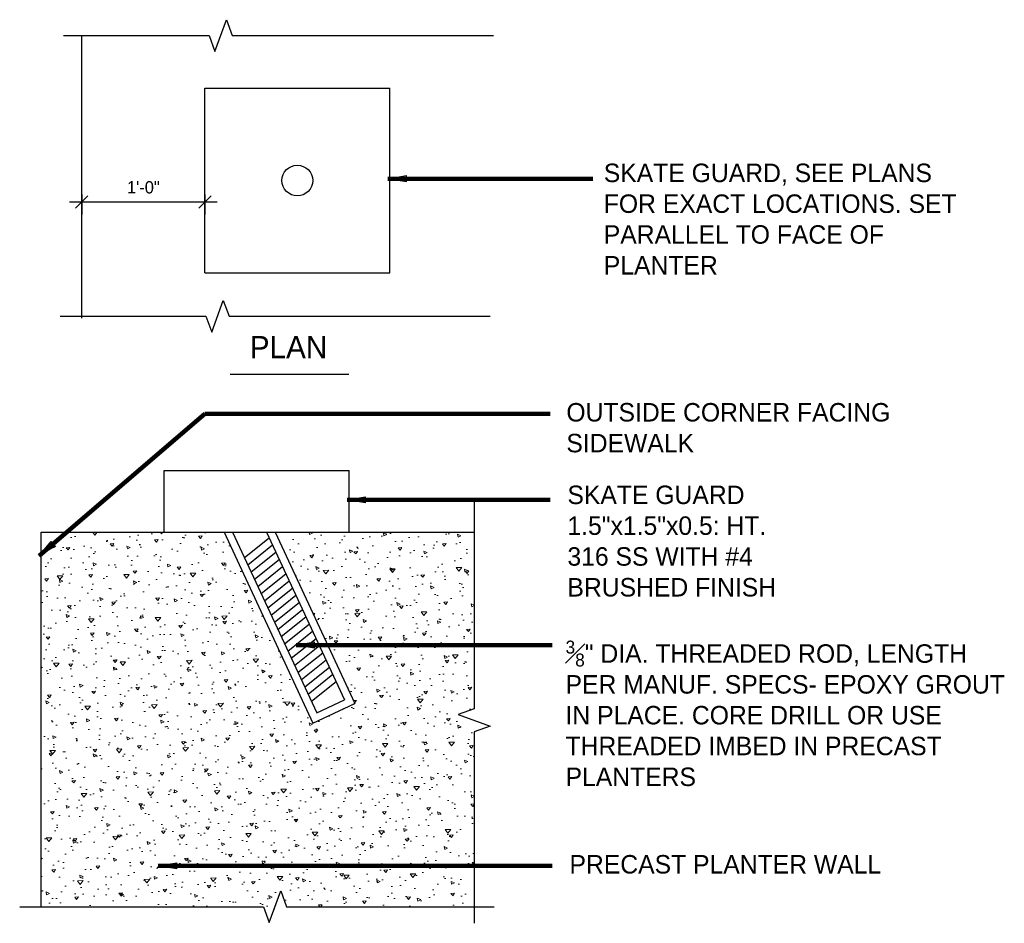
# Model space of a CAD drawing. Extents: x 0.3 to 31.7, y -3.2 to 11.8.
# Tile 6 of 6: x 23 to 31, y 4.4 to 11.8. Entities that reach past the tile are written whole.
import ezdxf

# ---------------------------------------------------------------- set-up
doc = ezdxf.new("R2010")
doc.units = 0
doc.header["$LTSCALE"] = 0.5
doc.header["$MEASUREMENT"] = 0
doc.layers.get('0').update_dxf_attribs({"lineweight": 9})
doc.layers.get('Defpoints').update_dxf_attribs({"lineweight": 9})
for name, color, linetype, lineweight in [('SC_Scratch2', 15, 'Continuous', 13), ('VG_P_Cells', 3, 'Continuous', 25), ('VG_P_Text', 7, 'Continuous', 25)]:
    doc.layers.add(name, color=color, linetype=linetype, lineweight=lineweight)
doc.styles.add('Font31', font='font31.shx')
doc.styles.add('Slanted-Normal LS 0.50', font='font31.shx')
doc.styles.add('StyleArial', font='arial.ttf')
doc.dimstyles.new('(IN) 1', dxfattribs={"dimscale": 2, "dimtxt": 0.09999999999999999, "dimasz": 0.075, "dimexe": 0.08, "dimexo": 0.05, "dimgap": 0.02, "dimtad": 1, "dimjust": 1, "dimdec": 1, "dimzin": 3, "dimdsep": 46, "dimlunit": 4, "dimtxsty": 'StyleArial', "dimblk1": 'CLOSED', "dimblk2": 'CLOSED', "dimsah": 1, "dimcen": 0.05, "dimclrd": 256, "dimclre": 256, "dimclrt": 11, "dimadec": 0, "dimazin": 0, "dimtfac": 1, "dimtdec": 1, "dimtofl": 0, "dimtmove": 2, "dimatfit": 3, "dimldrblk": 'CLOSED', "dimfxl": 1, "dimtolj": 1, "dimtzin": 0, "dimlwd": -1, "dimlwe": -1, "dimarcsym": 0})
doc.dimstyles.new('Fract  Slanted', dxfattribs={"dimtxt": 0.1, "dimasz": 0.1, "dimexe": 0.1, "dimexo": 0.03, "dimgap": 0.07, "dimtad": 1, "dimdec": 3, "dimlfac": 12, "dimzin": 3, "dimdsep": 46, "dimlunit": 4, "dimtxsty": 'Slanted-Normal LS 0.50', "dimblk": 'OBLIQUE', "dimcen": 0.09, "dimdle": 0.1, "dimclrd": 97, "dimclre": 97, "dimclrt": 256, "dimaunit": 1, "dimadec": 4, "dimazin": 3, "dimtfac": 1, "dimtdec": 3, "dimtmove": 2, "dimatfit": 3, "dimfxl": 1, "dimfrac": 1, "dimtzin": 3, "dimlwd": -1, "dimlwe": -1, "dimarcsym": 0})

# ---------------------------------------------------------------- blocks, each defined once
blk = doc.blocks.new('_Closed')
at = {"color": 0, "linetype": 'ByBlock', "lineweight": -2}
for p, q in [((-1, 0.1666666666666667), (0, 0)), ((-1, 0.1666666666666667), (-1, -0.1666666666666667)), ((0, 0), (-1, -0.1666666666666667)), ((0, 0), (-1, 0))]:
    blk.add_line(p, q, dxfattribs=at)
blk = doc.blocks.new('_Oblique')
at = {"color": 0, "linetype": 'ByBlock', "lineweight": -2}
blk.add_line((-0.5, -0.5), (0.5, 0.5), dxfattribs=at)
blk = doc.blocks.new('*D29')
at = {"layer": 'Defpoints', "color": 0, "transparency": 16777216}
for p in [(23.48395153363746, 10.38668457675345), (24.48395153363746, 10.38668457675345), (23.48395153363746, 10.29476600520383)]:
    blk.add_point(p, dxfattribs=at)
at = {"layer": 'VG_P_Text', "color": 97, "transparency": 16777216}
for p, q in [((23.48395153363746, 10.35668457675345), (23.48395153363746, 10.19476600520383)), ((24.48395153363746, 10.35668457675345), (24.48395153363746, 10.19476600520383)), ((24.58395153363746, 10.29476600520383), (23.38395153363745, 10.29476600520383))]:
    blk.add_line(p, q, dxfattribs=at)
at = {"layer": 'VG_P_Text', "color": 97, "transparency": 16777216, "xscale": 0.1, "yscale": 0.1, "zscale": 0.1, "rotation": 180}
blk.add_blockref('_Oblique', (23.48395153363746, 10.29476600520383), dxfattribs=at)
at = {"layer": 'VG_P_Text', "color": 97, "transparency": 16777216, "xscale": 0.1, "yscale": 0.1, "zscale": 0.1}
blk.add_blockref('_Oblique', (24.48395153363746, 10.29476600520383), dxfattribs=at)
at = {"layer": 'VG_P_Text', "transparency": 16777216, "insert": (23.98395153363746, 10.41476600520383), "char_height": 0.1, "attachment_point": 5, "style": 'Slanted-Normal LS 0.50'}
blk.add_mtext('1\'-0"', dxfattribs=at)

msp = doc.modelspace()

# ---------------------------------------------------------------- hatches: boundary and pattern name
at = {"layer": 'SC_Scratch2'}
h = msp.add_hatch(dxfattribs=at)
h.set_pattern_fill('AR-CONC', color=256, scale=0.04, angle=315)
h.set_pattern_definition([(4.999999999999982, (0, 0), (0.185122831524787, -0.2206207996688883), [0.03, -0.33]), (310, (0, 0), (0.173507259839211, 0.2519968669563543), [0.024, -0.264]), (55.45144445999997, (0.01542690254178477, -0.01838506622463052), (0.358630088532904, 0.03137606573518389), [0.0254960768, -0.2804568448]), (1.184200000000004, (0.05656854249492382, 0.05656854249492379), (0.2550455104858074, -0.3486773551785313), [0.045, -0.495]), (51.63563549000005, (0.07782231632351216, 0.02751209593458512), (0.5398846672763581, 0.01116002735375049), [0.0382441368, -0.4206855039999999]), (306.18416399, (0.05656854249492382, 0.05656854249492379), (0.5398846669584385, 0.01116002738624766), [0.036, -0.3960000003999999]), (336, (0.07071067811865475, 0.01414213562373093), (0.05495299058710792, -0.282708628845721), [0.03, -0.33]), (281, (0.07071067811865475, 0.01414213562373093), (0.2739233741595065, 0.1362834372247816), [0.024, -0.264]), (26.45144474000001, (0.07529009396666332, -0.009416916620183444), (0.3288763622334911, -0.1464251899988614), [0.025496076, -0.2804568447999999]), (352.5, (0, 0), (0.09759592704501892, 0.09071727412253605), [0, -0.2608, 0, -0.268, 0, -0.265]), (322.5, (0, 0), (0.1859637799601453, 0.037149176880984), [0, -0.1528, 0, -0.2548, 0, -0.101]), (282.5, (-0.06307392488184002, 0.06307392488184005), (0.1446083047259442, -0.1573672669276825), [0, -0.1, 0, -0.312, 0, -0.414]), (272.5, (-0.09135819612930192, 0.09135819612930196), (0.1932639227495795, -0.1366359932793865), [0, -0.13, 0, -0.2072, 0, -0.294])])
h.paths.add_polyline_path([(26.66924051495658, 7.616351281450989), (25.05269545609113, 7.616351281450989), (25.70091500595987, 6.226239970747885), (25.36104958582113, 6.067758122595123), (24.6389287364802, 7.616351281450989), (23.15410055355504, 7.616351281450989), (23.15410055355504, 4.577012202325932), (24.95924324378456, 4.577012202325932), (25.00611824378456, 4.448224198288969), (25.09986824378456, 4.705800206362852), (25.14674324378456, 4.577012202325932), (26.66924051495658, 4.577012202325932), (26.66924051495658, 5.995485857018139), (26.7980285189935, 6.042360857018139), (26.54045251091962, 6.136110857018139), (26.66924051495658, 6.182985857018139)])

# ---------------------------------------------------------------- linework, layer by layer
at = {"layer": 'VG_P_Cells'}
for p, q in [((23.48395153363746, 9.351979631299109), (23.48395153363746, 11.6466158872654)), ((24.48395153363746, 11.22011502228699), (25.98395153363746, 11.22011502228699)), ((24.48395153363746, 9.720115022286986), (24.48395153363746, 11.22011502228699)), ((25.98395153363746, 9.720115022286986), (25.98395153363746, 11.22011502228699)), ((24.48395153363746, 9.720115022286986), (25.98395153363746, 9.720115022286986)), ((24.15410055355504, 8.116351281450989), (25.65410055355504, 8.116351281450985)), ((24.15410055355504, 7.616351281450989), (24.15410055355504, 8.116351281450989)), ((25.65410055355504, 7.616351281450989), (25.65410055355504, 8.116351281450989)), ((23.15410055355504, 4.577012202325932), (23.15410055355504, 7.616351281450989)), ((23.15410055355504, 7.616351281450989), (26.66924051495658, 7.616351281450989)), ((24.6389287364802, 7.616351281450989), (25.36104958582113, 6.067758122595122)), ((24.70788985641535, 7.616351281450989), (25.39128018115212, 6.150816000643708)), ((24.98373433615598, 7.616351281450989), (25.61785712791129, 6.256470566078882)), ((25.05269545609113, 7.616351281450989), (25.70091500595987, 6.226239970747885)), ((24.80411184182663, 7.410002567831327), (25.00487730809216, 7.571010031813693)), ((24.83130228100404, 7.351692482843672), (25.03206774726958, 7.512699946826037)), ((24.85849272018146, 7.293382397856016), (25.05925818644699, 7.454389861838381)), ((24.88568315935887, 7.23507231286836), (25.0864486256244, 7.396079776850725)), ((24.91287359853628, 7.176762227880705), (25.11363906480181, 7.33776969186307)), ((24.9400640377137, 7.118452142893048), (25.14082950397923, 7.279459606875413)), ((24.96725447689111, 7.06014205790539), (25.16801994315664, 7.221149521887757)), ((24.99444491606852, 7.001831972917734), (25.19521038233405, 7.1628394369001)), ((25.02163535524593, 6.943521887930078), (25.22240082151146, 7.104529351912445)), ((25.04882579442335, 6.885211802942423), (25.24959126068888, 7.046219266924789)), ((25.07601623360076, 6.826901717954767), (25.27678169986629, 6.987909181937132)), ((25.10320667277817, 6.768591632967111), (25.3039721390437, 6.929599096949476)), ((25.13039711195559, 6.710281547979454), (25.33116257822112, 6.87128901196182)), ((25.157587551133, 6.651971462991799), (25.35835301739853, 6.812978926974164)), ((25.18477799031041, 6.593661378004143), (25.38554345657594, 6.754668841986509)), ((25.21196842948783, 6.535351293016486), (25.41273389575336, 6.696358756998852)), ((25.23915886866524, 6.47704120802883), (25.43992433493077, 6.638048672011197)), ((25.26634930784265, 6.418731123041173), (25.46711477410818, 6.579738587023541)), ((25.29353974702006, 6.360421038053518), (25.49430521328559, 6.521428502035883)), ((25.32073018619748, 6.302110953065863), (25.52149565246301, 6.463118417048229)), ((25.34792062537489, 6.243800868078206), (25.54868609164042, 6.404808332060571)), ((25.39128018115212, 6.150816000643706), (25.61785712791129, 6.256470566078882)), ((25.36104958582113, 6.067758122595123), (25.70091500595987, 6.226239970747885))]:
    msp.add_line(p, q, dxfattribs=at)
at = {"layer": 'VG_P_Cells', "flags": 128}
for points in [[(23.33592248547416, 11.6466158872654), (24.51838123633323, 11.6466158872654), (24.56525623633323, 11.51782788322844), (24.65900623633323, 11.77540389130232), (24.70588123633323, 11.6466158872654), (26.82594316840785, 11.6466158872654)], [(23.30997147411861, 9.368728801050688), (24.49243022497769, 9.368728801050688), (24.53930522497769, 9.239940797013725), (24.63305522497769, 9.497516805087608), (24.67993022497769, 9.368728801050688), (26.7999921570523, 9.368728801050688)], [(26.66924051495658, 7.859167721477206), (26.66924051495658, 6.182985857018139), (26.54045251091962, 6.136110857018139), (26.7980285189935, 6.042360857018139), (26.66924051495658, 5.995485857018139), (26.66924051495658, 4.442483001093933)], [(22.98012049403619, 4.577012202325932), (24.95924324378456, 4.577012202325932), (25.00611824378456, 4.448224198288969), (25.09986824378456, 4.705800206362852), (25.14674324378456, 4.577012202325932), (26.83217900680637, 4.577012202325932)]]:
    msp.add_lwpolyline(points, dxfattribs=at)
at = {"layer": 'VG_P_Cells'}
msp.add_circle((25.23395153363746, 10.47011502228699), 0.125, dxfattribs=at)
at = {"layer": 'VG_P_Text'}
msp.add_line((24.68870427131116, 8.899752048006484), (25.65231748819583, 8.899752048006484), dxfattribs=at)

# ---------------------------------------------------------------- texts
at = {"layer": 'VG_P_Text', "style": 'Font31'}
for s, height, p in [('SKATE GUARD, SEE PLANS ', 0.15, (27.7216148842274, 10.45748473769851)), ('FOR EXACT LOCATIONS. SET ', 0.15, (27.7216148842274, 10.20748473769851)), ('PARALLEL TO FACE OF ', 0.15, (27.7216148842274, 9.957484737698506)), ('PLANTER', 0.15, (27.7216148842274, 9.707484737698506)), ('PLAN', 0.18, (24.84808980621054, 9.028116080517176)), ('OUTSIDE CORNER FACING ', 0.15, (27.41786518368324, 8.51458104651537)), ('SIDEWALK', 0.15, (27.41786518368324, 8.26458104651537)), ('PRECAST PLANTER WALL', 0.15, (27.44316334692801, 4.846383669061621))]:
    msp.add_text(s, height=height, dxfattribs=at).set_placement(p)
at = {"layer": 'VG_P_Text', "insert": (27.42643175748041, 7.994614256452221), "char_height": 0.15, "width": 1.913089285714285, "attachment_point": 1, "style": 'Font31'}
msp.add_mtext('SKATE GUARD 1.5"x1.5"x0.5: HT.  316 SS WITH #4 BRUSHED FINISH', dxfattribs=at)
at = {"layer": 'VG_P_Text', "insert": (27.41112349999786, 6.736547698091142), "char_height": 0.15, "width": 3.706243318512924, "attachment_point": 1, "line_spacing_factor": 0.8000000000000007, "style": 'Font31'}
msp.add_mtext('\\A1;\\pxsm1;{\\H0.7x;\\S3#8;}" DIA. THREADED ROD, LENGTH PER MANUF. SPECS- EPOXY GROUT IN PLACE. CORE DRILL OR USE THREADED IMBED IN PRECAST PLANTERS', dxfattribs=at)

# ---------------------------------------------------------------- dimensions: what is measured, and where the dimension line sits
at = {"layer": 'VG_P_Text'}
dim = msp.add_linear_dim(base=(23.48395153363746, 10.29476600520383), p1=(24.48395153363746, 10.38668457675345), p2=(23.48395153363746, 10.38668457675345), dimstyle='Fract  Slanted', dxfattribs=at)
dim.commit()
dim.dimension.update_dxf_attribs({"geometry": '*D29', "text_midpoint": (23.98395153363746, 10.41476600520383)})

# ---------------------------------------------------------------- leaders
for points in [[(25.96874798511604, 10.48503101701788), (27.11174941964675, 10.48503101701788), (27.63340645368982, 10.48503101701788)], [(23.13736896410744, 7.42380895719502), (24.48285103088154, 8.576114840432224), (27.28682388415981, 8.576114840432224)], [(25.63736896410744, 7.87893788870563), (26.76516685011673, 7.87893788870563), (27.2868238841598, 7.87893788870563)], [(25.22404752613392, 6.700474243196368), (26.78189843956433, 6.700474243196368), (27.3035554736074, 6.700474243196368)], [(24.10496488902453, 4.908176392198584), (26.78189843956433, 4.908176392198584), (27.3035554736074, 4.908176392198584)]]:
    msp.add_leader(points, dimstyle='(IN) 1', override={"dimscale": 1, "dimtxt": 0.15, "dimasz": 0.15, "dimgap": 0.04921259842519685, "dimtad": 0, "dimclrd": 0, "dimlwd": 65534}, dxfattribs=at)

doc.saveas('drawing.dxf')
